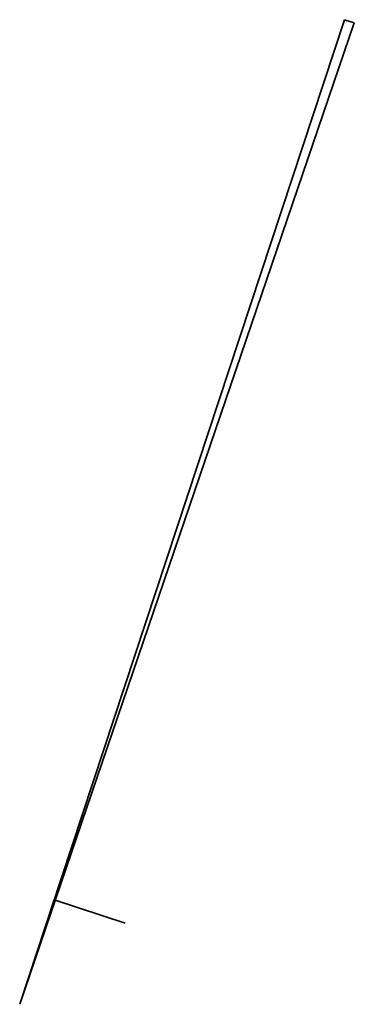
# Model space of a CAD drawing. Header units: metres. Extents: x -11 to 3521450, y 0 to 5943726.
# Tile 97 of 97: x 3521194 to 3521226, y 5943631 to 5943726. Entities that reach past the tile are written whole.
import ezdxf

# ---------------------------------------------------------------- set-up
doc = ezdxf.new("R2010")
doc.units = ezdxf.units.M
doc.linetypes.add('AUSGEZOGEN', pattern=[2, 1, 1])
doc.layers.add('IBJ_Hilfslinien', color=210, linetype='Continuous', plot=False)

msp = doc.modelspace()

# ---------------------------------------------------------------- linework, layer by layer
at = {"layer": 'IBJ_Hilfslinien', "linetype": 'AUSGEZOGEN', "lineweight": 35}
for p, q in [((3521193.7221, 5943630.7368), (3521225.0087, 5943725.7166)), ((3521225.9585, 5943725.4037), (3521193.7221, 5943630.7368)), ((3521225.0087, 5943725.7166), (3521225.9585, 5943725.4037)), ((3521193.7221, 5943630.7368), (3521197.0385, 5943640.8047)), ((3521197.0385, 5943640.8047), (3521203.8818, 5943638.5505)), ((3521197.0385, 5943640.8047), (3521197.1392, 5943640.7715))]:
    msp.add_line(p, q, dxfattribs=at)

doc.saveas('drawing.dxf')
